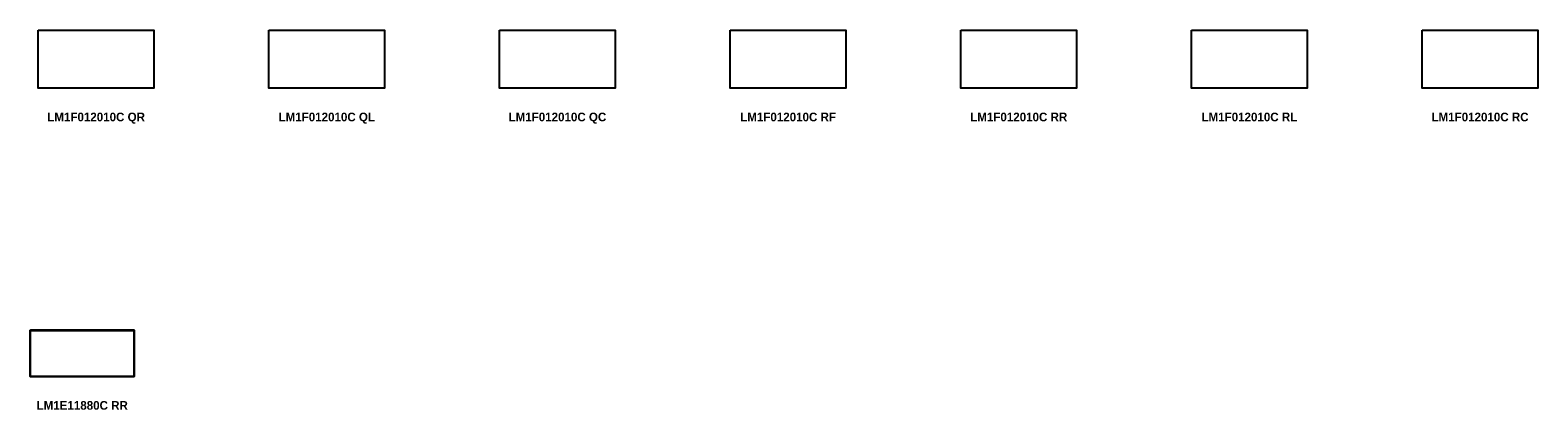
# Model space of a CAD drawing. Header units: metres. Extents: x 1 to 51.8, y -69.9 to 13.
# Tile 7 of 8: x 25.7 to 51.8, y -28 to -21.4. Entities that reach past the tile are written whole.
import ezdxf

# ---------------------------------------------------------------- set-up
doc = ezdxf.new("R2010")
doc.units = ezdxf.units.M
doc.header["$MEASUREMENT"] = 0
for name, color, linetype in [('72_AIX_INSERT', 7, 'Continuous'), ('72_AIX_LONGOMESAS_D2_ANY', 251, 'Continuous'), ('72_AIX_LONGOMESAS_D3_LONGO_MESA_TABLERO_TOP', 7, 'Continuous'), ('72_AIX_LONGOMESAS_D3_LONGO_MESA_TABLERO_TOP_FB', 7, 'Continuous'), ('72_AIX_LONGOMESAS_D3_LONGO_MESA_TABLERO_TOP_LR', 7, 'Continuous'), ('72_EGR_BASE_TEXT', 7, 'Continuous')]:
    doc.layers.add(name, color=color, linetype=linetype)
doc.styles.add('X3G_ENTITY_422FF', font='Montserrat-Bold.ttf', dxfattribs={"height": 0.15})
doc.styles.add('X3G_ENTITY_42300', font='Montserrat-Bold.ttf', dxfattribs={"height": 0.15})
doc.styles.add('X3G_ENTITY_4230B', font='Montserrat-Bold.ttf', dxfattribs={"height": 0.15})
doc.styles.add('X3G_ENTITY_42342', font='Montserrat-Bold.ttf', dxfattribs={"height": 0.15})
doc.styles.add('X3G_ENTITY_42343', font='Montserrat-Bold.ttf', dxfattribs={"height": 0.15})
doc.styles.add('X3G_ENTITY_42344', font='Montserrat-Bold.ttf', dxfattribs={"height": 0.15})
doc.styles.add('X3G_ENTITY_42345', font='Montserrat-Bold.ttf', dxfattribs={"height": 0.15})
doc.styles.add('X3G_ENTITY_44577', font='Montserrat-Bold.ttf', dxfattribs={"height": 0.15})

# ---------------------------------------------------------------- blocks, each defined once
blk = doc.blocks.new('72_AIX_LONGOMESAS_D2_LONGO')
at = {"layer": '72_AIX_LONGOMESAS_D2_ANY'}
blk.add_lwpolyline([(0, 0), (1, 0), (1, -1), (0, -1)], close=True, dxfattribs=at)
blk = doc.blocks.new('72aix_longomesas2636A7681EADE4EED9A7AF67AAEB559BE')
at = {"xscale": 2.0061, "yscale": 1.0061}
blk.add_blockref('72_AIX_LONGOMESAS_D2_LONGO', (0, 0), dxfattribs=at)
blk = doc.blocks.new('XCAD03251FBAE9700EF0D2C042318C96672700')
at = {"color": 7}
blk.add_blockref('72aix_longomesas2636A7681EADE4EED9A7AF67AAEB559BE', (0, 0), dxfattribs=at)
blk = doc.blocks.new('72aix_longomesas2EFC06A4D6F4D4BC9918CB40673D3AC36')
at = {"xscale": 2.0061, "yscale": 1.0061}
blk.add_blockref('72_AIX_LONGOMESAS_D2_LONGO', (0, 0), dxfattribs=at)
blk = doc.blocks.new('XCAD033EF93074010AFF4FA4541314EFCCD133')
at = {"color": 7}
blk.add_blockref('72aix_longomesas2EFC06A4D6F4D4BC9918CB40673D3AC36', (0, 0), dxfattribs=at)
blk = doc.blocks.new('72aix_longomesas21FDCB3D874B64DE29AECB0B639B55630')
at = {"xscale": 2.0061, "yscale": 1.0061}
blk.add_blockref('72_AIX_LONGOMESAS_D2_LONGO', (0, 0), dxfattribs=at)
blk = doc.blocks.new('XCAD037F7DCBFFBB0E6A7D520917344D6239BC')
at = {"color": 7}
blk.add_blockref('72aix_longomesas21FDCB3D874B64DE29AECB0B639B55630', (0, 0), dxfattribs=at)
blk = doc.blocks.new('72aix_longomesas2D35189E9FAE6489EB6EA404A1A759B67')
at = {"xscale": 2.0061, "yscale": 1.0061}
blk.add_blockref('72_AIX_LONGOMESAS_D2_LONGO', (0, 0), dxfattribs=at)
blk = doc.blocks.new('XCAD036F5182FD9AA0A0F8A2DEE51BAE8569E1')
at = {"color": 7}
blk.add_blockref('72aix_longomesas2D35189E9FAE6489EB6EA404A1A759B67', (0, 0), dxfattribs=at)
blk = doc.blocks.new('72aix_longomesas2A57A08CDD30C45108C3DE4B90A861C89')
at = {"xscale": 2.0061, "yscale": 1.0061}
blk.add_blockref('72_AIX_LONGOMESAS_D2_LONGO', (0, 0), dxfattribs=at)
blk = doc.blocks.new('XCAD03767844E3B0EB5D78D607E098FF8FD4D8')
at = {"color": 7}
blk.add_blockref('72aix_longomesas2A57A08CDD30C45108C3DE4B90A861C89', (0, 0), dxfattribs=at)
blk = doc.blocks.new('72aix_longomesas2B023E18F0D2E4281BE673F8726680DCD')
at = {"xscale": 2.0061, "yscale": 1.0061}
blk.add_blockref('72_AIX_LONGOMESAS_D2_LONGO', (0, 0), dxfattribs=at)
blk = doc.blocks.new('XCAD034BC7E03A2F8EF2D0686D291FFFC1837C')
at = {"color": 7}
blk.add_blockref('72aix_longomesas2B023E18F0D2E4281BE673F8726680DCD', (0, 0), dxfattribs=at)
blk = doc.blocks.new('72aix_longomesas2507854599FA54AA79E03A40344F87BAB')
at = {"xscale": 2.0061, "yscale": 1.0061}
blk.add_blockref('72_AIX_LONGOMESAS_D2_LONGO', (0, 0), dxfattribs=at)
blk = doc.blocks.new('XCAD03490B5CABF7295608DA29B8CD9C1FE864')
at = {"color": 7}
blk.add_blockref('72aix_longomesas2507854599FA54AA79E03A40344F87BAB', (0, 0), dxfattribs=at)
blk = doc.blocks.new('72aix_longomesas2B8F11DAC41C7473CBF03E53557481529')
at = {"xscale": 1.8061, "yscale": 0.8061}
blk.add_blockref('72_AIX_LONGOMESAS_D2_LONGO', (0, 0), dxfattribs=at)
blk = doc.blocks.new('72AIX_LONGOMESAS_D3_EDGESFB')
for points in [[(0, 1), (1, 1), (1, 1, 1), (0, 1, 1)], [(0, 0), (1, 0), (1, 0, 1), (0, 0, 1)]]:
    blk.add_3dface(points)
blk = doc.blocks.new('72AIX_LONGOMESAS_D3_EDGESLR')
for points in [[(0, 1), (0, 0), (0, 0, 1), (0, 1, 1)], [(1, 1), (1, 0), (1, 0, 1), (1, 1, 1)]]:
    blk.add_3dface(points)
blk = doc.blocks.new('72AIX_LONGOMESAS_D3_EDGESTB')
for points in [[(0, 1), (1, 1), (1, 0), (0, 0)], [(0, 1, 1), (1, 1, 1), (1, 0, 1), (0, 0, 1)]]:
    blk.add_3dface(points)
blk = doc.blocks.new('72AIX_LONGOMESAS_D3_TABLERO_ESQUINA_19_MM')
at = {"extrusion": (0, -4.44089e-16, -1), "elevation": 0.017}
blk.add_lwpolyline([(0, -0.002), (0, 0), (0.002, 0, -0.414214)], format="xyb", close=True, dxfattribs=at)
blk = doc.blocks.new('XCAD03AC8003E488546CBAD0BEF38C00279874')
at = {"color": 7}
blk.add_blockref('72aix_longomesas2B8F11DAC41C7473CBF03E53557481529', (0, 0), dxfattribs=at)
at = {"layer": '72_AIX_LONGOMESAS_D3_LONGO_MESA_TABLERO_TOP', "color": 0, "xscale": 1.798, "yscale": 0.798, "zscale": 0.019}
blk.add_blockref('72AIX_LONGOMESAS_D3_EDGESTB', (0.004, -0.802, 0.721), dxfattribs=at)
at = {"layer": '72_AIX_LONGOMESAS_D3_LONGO_MESA_TABLERO_TOP_FB', "color": 0, "xscale": 1.798, "yscale": 0.802, "zscale": 0.015}
blk.add_blockref('72AIX_LONGOMESAS_D3_EDGESFB', (0.004, -0.804, 0.723), dxfattribs=at)
at = {"layer": '72_AIX_LONGOMESAS_D3_LONGO_MESA_TABLERO_TOP_LR', "color": 0, "xscale": -1, "rotation": 180}
blk.add_blockref('72AIX_LONGOMESAS_D3_TABLERO_ESQUINA_19_MM', (0.004, -0.004, 0.74), dxfattribs=at)
at = {"layer": '72_AIX_LONGOMESAS_D3_LONGO_MESA_TABLERO_TOP_LR', "color": 0, "xscale": 1.802, "yscale": 0.798, "zscale": 0.015}
blk.add_blockref('72AIX_LONGOMESAS_D3_EDGESLR', (0.002, -0.802, 0.723), dxfattribs=at)
at = {"layer": '72_AIX_LONGOMESAS_D3_LONGO_MESA_TABLERO_TOP_LR', "color": 0, "rotation": 180}
blk.add_blockref('72AIX_LONGOMESAS_D3_TABLERO_ESQUINA_19_MM', (1.802, -0.004, 0.74), dxfattribs=at)
at = {"layer": '72_AIX_LONGOMESAS_D3_LONGO_MESA_TABLERO_TOP_LR', "color": 0}
blk.add_blockref('72AIX_LONGOMESAS_D3_TABLERO_ESQUINA_19_MM', (0.004, -0.802, 0.74), dxfattribs=at)
at = {"layer": '72_AIX_LONGOMESAS_D3_LONGO_MESA_TABLERO_TOP_LR', "color": 0, "xscale": -1}
blk.add_blockref('72AIX_LONGOMESAS_D3_TABLERO_ESQUINA_19_MM', (1.802, -0.802, 0.74), dxfattribs=at)

msp = doc.modelspace()

# ---------------------------------------------------------------- block references
at = {"layer": '72_AIX_INSERT'}
for name, p in [('XCAD03251FBAE9700EF0D2C042318C96672700', (25.832, -21.426)), ('XCAD037F7DCBFFBB0E6A7D520917344D6239BC', (29.832, -21.426)), ('XCAD033EF93074010AFF4FA4541314EFCCD133', (33.832, -21.426)), ('XCAD03767844E3B0EB5D78D607E098FF8FD4D8', (37.832, -21.426)), ('XCAD036F5182FD9AA0A0F8A2DEE51BAE8569E1', (41.832, -21.426)), ('XCAD03490B5CABF7295608DA29B8CD9C1FE864', (45.832, -21.426)), ('XCAD034BC7E03A2F8EF2D0686D291FFFC1837C', (49.832, -21.426)), ('XCAD03AC8003E488546CBAD0BEF38C00279874', (25.691, -26.626))]:
    msp.add_blockref(name, p, dxfattribs=at)

# ---------------------------------------------------------------- texts
at = {"layer": '72_EGR_BASE_TEXT', "color": 1, "true_color": 0xff0000, "char_height": 0.15, "attachment_point": 2}
for s, insert, style in [('LM1F012010C QR', (26.835, -22.856), 'X3G_ENTITY_4230B'), ('LM1F012010C QL', (30.835, -22.856), 'X3G_ENTITY_422FF'), ('LM1F012010C QC', (34.835, -22.856), 'X3G_ENTITY_42300'), ('LM1F012010C RF', (38.835, -22.856), 'X3G_ENTITY_42343'), ('LM1F012010C RR', (42.835, -22.856), 'X3G_ENTITY_42344'), ('LM1F012010C RL', (46.835, -22.856), 'X3G_ENTITY_42345'), ('LM1F012010C RC', (50.835, -22.856), 'X3G_ENTITY_42342'), ('LM1E11880C RR', (26.594, -27.856), 'X3G_ENTITY_44577')]:
    msp.add_mtext(s, dxfattribs=dict(at, insert=insert, style=style))

doc.saveas('drawing.dxf')
